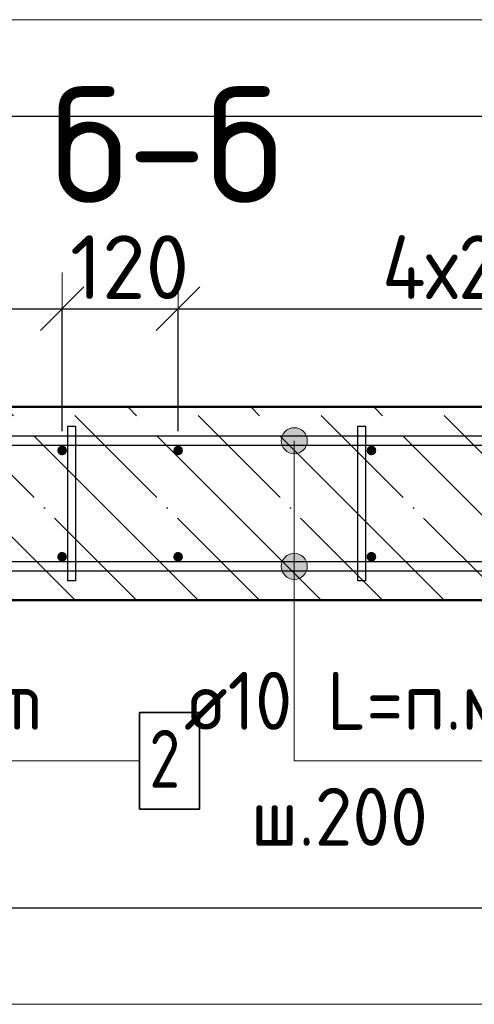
# Model space of a CAD drawing. Header units: millimetres. Extents: x 9402 to 69898, y -2829 to 22870.
# Tile 8 of 69: x 13699 to 14169, y 4884 to 5903. Entities that reach past the tile are written whole.
import ezdxf

# ---------------------------------------------------------------- set-up
doc = ezdxf.new("R2010")
doc.units = ezdxf.units.MM
doc.header["$PDMODE"] = 65
doc.linetypes.add('______11', pattern=[150, 120, -15, 0, -15])
doc.linetypes.add('______5', pattern=[330, 240, -30, 30, -30])
for name, color, linetype, lineweight in [('Standard', 7, 'Continuous', 25), ('Арм.стержн. вертикальными 1', 22, 'Continuous', 35), ('Арм.стержн.горизонт. 1', 180, 'Continuous', 35), ('Размерная линия_ общее', 7, 'Continuous', 13)]:
    doc.layers.add(name, color=color, linetype=linetype, lineweight=lineweight)
doc.layers.add('Арм.стержн.Стяжки', color=7, linetype='Continuous', lineweight=35, true_color=0x501e0f)
doc.styles.add('ISOCPEUR', font='ISOCPEUR')
doc.dimstyles.new('DIMSTYLE_4', dxfattribs={"dimtxt": 66, "dimasz": 75, "dimexe": 0, "dimexo": 0, "dimgap": 33, "dimtad": 2, "dimdec": 0, "dimrnd": 5, "dimzin": 12, "dimdsep": 46, "dimtxsty": 'ISOCPEUR', "dimblk1": 'ALL_ML_STRICH', "dimblk2": 'ALL_ML_STRICH', "dimsah": 1, "dimcen": 0, "dimclrd": 7, "dimclre": 256, "dimclrt": 7, "dimadec": 0, "dimazin": 0, "dimtfac": 1, "dimtdec": 0, "dimtix": 1, "dimtmove": 2, "dimatfit": 3, "dimfxl": 0, "dimtvp": 1.2, "dimtzin": 0, "dimlwd": 0, "dimlwe": -3, "dimarcsym": 0})
doc.dimstyles.new('DIMSTYLE_5', dxfattribs={"dimtxt": 66, "dimasz": 75, "dimexe": 0, "dimexo": 0, "dimgap": 33, "dimtad": 2, "dimdec": 0, "dimrnd": 5, "dimzin": 12, "dimdsep": 46, "dimtxsty": 'ISOCPEUR', "dimblk1": 'ALL_ML_STRICH', "dimblk2": 'ALL_ML_STRICH', "dimsah": 1, "dimcen": 0, "dimclrd": 7, "dimclre": 256, "dimclrt": 7, "dimadec": 0, "dimazin": 0, "dimtfac": 1, "dimtdec": 0, "dimtix": 1, "dimtmove": 2, "dimatfit": 3, "dimfxl": 0, "dimtzin": 0, "dimlwd": 0, "dimlwe": -3, "dimarcsym": 0})

# ---------------------------------------------------------------- blocks, each defined once
blk = doc.blocks.new('ALL_ML_STRICH')
at = {"color": 0, "linetype": 'ByBlock', "lineweight": -2}
for p, q in [((0, -0.5), (0, 0.5)), ((-0.3, -0.3), (0.3, 0.3)), ((-1, 0), (0.5, 0))]:
    blk.add_line(p, q, dxfattribs=at)
blk = doc.blocks.new('*D43')
at = {"layer": 'DEFPOINTS', "color": 7, "linetype": 'Continuous', "lineweight": 13, "transparency": 33554687}
for p in [(12942.9, 5604.1), (12942.9, 5457.4), (13742.9, 5457.4)]:
    blk.add_point(p, dxfattribs=at)
at = {"layer": 'Размерная линия_ общее', "color": 253, "linetype": 'Continuous', "lineweight": -2, "true_color": 0xa0a0a0, "transparency": 33554687}
for p, q in [((12942.9, 5477.4), (12942.9, 5604.1)), ((13742.9, 5477.4), (13742.9, 5604.1))]:
    blk.add_line(p, q, dxfattribs=at)
at = {"layer": 'Размерная линия_ общее', "color": 7, "linetype": 'Continuous', "lineweight": -2, "transparency": 33554687}
blk.add_line((12942.9, 5604.1), (13742.9, 5604.1), dxfattribs=at)
at = {"layer": 'Размерная линия_ общее', "color": 7, "linetype": 'Continuous', "lineweight": 13, "transparency": 33554687, "xscale": 75, "yscale": 75, "zscale": 75, "rotation": 180}
blk.add_blockref('ALL_ML_STRICH', (12942.9, 5604.1), dxfattribs=at)
at = {"layer": 'Размерная линия_ общее', "color": 7, "linetype": 'Continuous', "lineweight": 13, "transparency": 33554687, "xscale": 75, "yscale": 75, "zscale": 75}
blk.add_blockref('ALL_ML_STRICH', (13742.9, 5604.1), dxfattribs=at)
at = {"layer": 'Размерная линия_ общее', "color": 7, "linetype": 'Continuous', "lineweight": 13, "transparency": 33554687, "insert": (13153.9, 5680.1), "char_height": 66, "width": 3.3, "attachment_point": 1, "line_spacing_factor": 0.60241, "style": 'ISOCPEUR'}
blk.add_mtext('\\W0.91;4х200=800', dxfattribs=at)
blk = doc.blocks.new('*D44')
at = {"layer": 'DEFPOINTS', "color": 7, "linetype": 'Continuous', "lineweight": 13, "transparency": 33554687}
for p in [(13742.9, 5604.1), (13742.9, 5457.4), (13862.9, 5457.4)]:
    blk.add_point(p, dxfattribs=at)
at = {"layer": 'Размерная линия_ общее', "color": 253, "linetype": 'Continuous', "lineweight": -2, "true_color": 0xa0a0a0, "transparency": 33554687}
for p, q in [((13742.9, 5477.4), (13742.9, 5604.1)), ((13862.9, 5477.4), (13862.9, 5604.1))]:
    blk.add_line(p, q, dxfattribs=at)
at = {"layer": 'Размерная линия_ общее', "color": 7, "linetype": 'Continuous', "lineweight": -2, "transparency": 33554687}
blk.add_line((13742.9, 5604.1), (13862.9, 5604.1), dxfattribs=at)
at = {"layer": 'Размерная линия_ общее', "color": 7, "linetype": 'Continuous', "lineweight": 13, "transparency": 33554687, "xscale": 75, "yscale": 75, "zscale": 75, "rotation": 180}
blk.add_blockref('ALL_ML_STRICH', (13742.9, 5604.1), dxfattribs=at)
at = {"layer": 'Размерная линия_ общее', "color": 7, "linetype": 'Continuous', "lineweight": 13, "transparency": 33554687, "xscale": 75, "yscale": 75, "zscale": 75}
blk.add_blockref('ALL_ML_STRICH', (13862.9, 5604.1), dxfattribs=at)
at = {"layer": 'Размерная линия_ общее', "color": 7, "linetype": 'Continuous', "lineweight": 13, "transparency": 33554687, "insert": (13812.8, 5647.1), "char_height": 66, "width": 198, "attachment_point": 5, "style": 'ISOCPEUR'}
blk.add_mtext('\\A1;{120}', dxfattribs=at)
blk = doc.blocks.new('*D45')
at = {"layer": 'DEFPOINTS', "color": 7, "linetype": 'Continuous', "lineweight": 13, "transparency": 33554687}
for p in [(13862.9, 5604.1), (13862.9, 5457.4), (14662.9, 5457.4)]:
    blk.add_point(p, dxfattribs=at)
at = {"layer": 'Размерная линия_ общее', "color": 253, "linetype": 'Continuous', "lineweight": -2, "true_color": 0xa0a0a0, "transparency": 33554687}
for p, q in [((13862.9, 5477.4), (13862.9, 5604.1)), ((14662.9, 5477.4), (14662.9, 5604.1))]:
    blk.add_line(p, q, dxfattribs=at)
at = {"layer": 'Размерная линия_ общее', "color": 7, "linetype": 'Continuous', "lineweight": -2, "transparency": 33554687}
blk.add_line((13862.9, 5604.1), (14662.9, 5604.1), dxfattribs=at)
at = {"layer": 'Размерная линия_ общее', "color": 7, "linetype": 'Continuous', "lineweight": 13, "transparency": 33554687, "xscale": 75, "yscale": 75, "zscale": 75, "rotation": 180}
blk.add_blockref('ALL_ML_STRICH', (13862.9, 5604.1), dxfattribs=at)
at = {"layer": 'Размерная линия_ общее', "color": 7, "linetype": 'Continuous', "lineweight": 13, "transparency": 33554687, "xscale": 75, "yscale": 75, "zscale": 75}
blk.add_blockref('ALL_ML_STRICH', (14662.9, 5604.1), dxfattribs=at)
at = {"layer": 'Размерная линия_ общее', "color": 7, "linetype": 'Continuous', "lineweight": 13, "transparency": 33554687, "insert": (14073.9, 5680.1), "char_height": 66, "width": 3.3, "attachment_point": 1, "line_spacing_factor": 0.60241, "style": 'ISOCPEUR'}
blk.add_mtext('\\W0.91;4х200=800', dxfattribs=at)

msp = doc.modelspace()

# ---------------------------------------------------------------- hatches: boundary and pattern name
at = {"layer": 'Арм.стержн. вертикальными 1', "linetype": 'Continuous', "lineweight": 50, "transparency": 33554687}
for points in [[(13742.9, 5452.4), (13744.8, 5452.7), (13746.5, 5453.8), (13747.6, 5455.4), (13747.9, 5457.4), (13747.6, 5459.3), (13746.5, 5460.9), (13744.8, 5462), (13742.9, 5462.4), (13741, 5462), (13739.4, 5460.9), (13738.3, 5459.3), (13737.9, 5457.4), (13738.3, 5455.4), (13739.4, 5453.8), (13741, 5452.7)], [(13862.9, 5452.4), (13864.8, 5452.7), (13866.5, 5453.8), (13867.6, 5455.4), (13867.9, 5457.4), (13867.6, 5459.3), (13866.5, 5460.9), (13864.8, 5462), (13862.9, 5462.4), (13861, 5462), (13859.4, 5460.9), (13858.3, 5459.3), (13857.9, 5457.4), (13858.3, 5455.4), (13859.4, 5453.8), (13861, 5452.7)], [(14062.9, 5452.4), (14064.8, 5452.7), (14066.5, 5453.8), (14067.6, 5455.4), (14067.9, 5457.4), (14067.6, 5459.3), (14066.5, 5460.9), (14064.8, 5462), (14062.9, 5462.4), (14061, 5462), (14059.4, 5460.9), (14058.3, 5459.3), (14057.9, 5457.4), (14058.3, 5455.4), (14059.4, 5453.8), (14061, 5452.7)], [(13742.9, 5342.4), (13744.8, 5342.7), (13746.5, 5343.8), (13747.6, 5345.4), (13747.9, 5347.4), (13747.6, 5349.3), (13746.5, 5350.9), (13744.8, 5352), (13742.9, 5352.4), (13741, 5352), (13739.4, 5350.9), (13738.3, 5349.3), (13737.9, 5347.4), (13738.3, 5345.4), (13739.4, 5343.8), (13741, 5342.7)], [(13862.9, 5342.4), (13864.8, 5342.7), (13866.5, 5343.8), (13867.6, 5345.4), (13867.9, 5347.4), (13867.6, 5349.3), (13866.5, 5350.9), (13864.8, 5352), (13862.9, 5352.4), (13861, 5352), (13859.4, 5350.9), (13858.3, 5349.3), (13857.9, 5347.4), (13858.3, 5345.4), (13859.4, 5343.8), (13861, 5342.7)], [(14062.9, 5342.4), (14064.8, 5342.7), (14066.5, 5343.8), (14067.6, 5345.4), (14067.9, 5347.4), (14067.6, 5349.3), (14066.5, 5350.9), (14064.8, 5352), (14062.9, 5352.4), (14061, 5352), (14059.4, 5350.9), (14058.3, 5349.3), (14057.9, 5347.4), (14058.3, 5345.4), (14059.4, 5343.8), (14061, 5342.7)]]:
    msp.add_hatch(color=4, dxfattribs=at).paths.add_polyline_path(points)
at = {"layer": 'Арм.стержн.горизонт. 1', "linetype": 'Continuous', "lineweight": 13, "transparency": 33554687}
for points in [[(13969.6, 5467.4), (13996.6, 5467.4), (13994.7, 5474.1)], [(13969.6, 5467.4), (13994.7, 5474.1), (13971.5, 5474.1)], [(13969.6, 5467.4), (13996.6, 5467.4), (13994.7, 5474.1)], [(13969.6, 5467.4), (13994.7, 5474.1), (13971.5, 5474.1)], [(13969.6, 5467.4), (13996.6, 5467.4), (13994.7, 5474.1)], [(13969.6, 5467.4), (13994.7, 5474.1), (13971.5, 5474.1)], [(13969.6, 5467.4), (13996.6, 5467.4), (13994.7, 5474.1)], [(13969.6, 5467.4), (13994.7, 5474.1), (13971.5, 5474.1)], [(13969.6, 5467.4), (13996.6, 5467.4), (13994.7, 5474.1)], [(13969.6, 5467.4), (13994.7, 5474.1), (13971.5, 5474.1)], [(13971.5, 5474.1), (13994.7, 5474.1), (13989.9, 5479)], [(13971.5, 5474.1), (13989.9, 5479), (13976.4, 5479)], [(13971.5, 5474.1), (13994.7, 5474.1), (13989.9, 5479)], [(13971.5, 5474.1), (13989.9, 5479), (13976.4, 5479)], [(13971.5, 5474.1), (13994.7, 5474.1), (13989.9, 5479)], [(13971.5, 5474.1), (13989.9, 5479), (13976.4, 5479)], [(13971.5, 5474.1), (13994.7, 5474.1), (13989.9, 5479)], [(13971.5, 5474.1), (13989.9, 5479), (13976.4, 5479)], [(13971.5, 5474.1), (13994.7, 5474.1), (13989.9, 5479)], [(13971.5, 5474.1), (13989.9, 5479), (13976.4, 5479)], [(13976.4, 5479), (13989.9, 5479), (13983.1, 5480.9)], [(13976.4, 5479), (13989.9, 5479), (13983.1, 5480.9)], [(13976.4, 5479), (13989.9, 5479), (13983.1, 5480.9)], [(13976.4, 5479), (13989.9, 5479), (13983.1, 5480.9)], [(13976.4, 5479), (13989.9, 5479), (13983.1, 5480.9)], [(13971.5, 5460.6), (13996.6, 5467.4), (13969.6, 5467.4)], [(13971.5, 5460.6), (13996.6, 5467.4), (13969.6, 5467.4)], [(13971.5, 5460.6), (13996.6, 5467.4), (13969.6, 5467.4)], [(13971.5, 5460.6), (13996.6, 5467.4), (13969.6, 5467.4)], [(13971.5, 5460.6), (13996.6, 5467.4), (13969.6, 5467.4)], [(13971.5, 5460.6), (13994.7, 5460.6), (13996.6, 5467.4)], [(13971.5, 5460.6), (13994.7, 5460.6), (13996.6, 5467.4)], [(13971.5, 5460.6), (13994.7, 5460.6), (13996.6, 5467.4)], [(13971.5, 5460.6), (13994.7, 5460.6), (13996.6, 5467.4)], [(13971.5, 5460.6), (13994.7, 5460.6), (13996.6, 5467.4)], [(13976.4, 5455.7), (13994.7, 5460.6), (13971.5, 5460.6)], [(13976.4, 5455.7), (13994.7, 5460.6), (13971.5, 5460.6)], [(13976.4, 5455.7), (13994.7, 5460.6), (13971.5, 5460.6)], [(13976.4, 5455.7), (13994.7, 5460.6), (13971.5, 5460.6)], [(13976.4, 5455.7), (13994.7, 5460.6), (13971.5, 5460.6)], [(13976.4, 5455.7), (13989.9, 5455.7), (13994.7, 5460.6)], [(13976.4, 5455.7), (13989.9, 5455.7), (13994.7, 5460.6)], [(13976.4, 5455.7), (13989.9, 5455.7), (13994.7, 5460.6)], [(13976.4, 5455.7), (13989.9, 5455.7), (13994.7, 5460.6)], [(13976.4, 5455.7), (13989.9, 5455.7), (13994.7, 5460.6)], [(13989.9, 5455.7), (13976.4, 5455.7), (13983.1, 5453.9)], [(13989.9, 5455.7), (13976.4, 5455.7), (13983.1, 5453.9)], [(13989.9, 5455.7), (13976.4, 5455.7), (13983.1, 5453.9)], [(13989.9, 5455.7), (13976.4, 5455.7), (13983.1, 5453.9)], [(13989.9, 5455.7), (13976.4, 5455.7), (13983.1, 5453.9)], [(13976.4, 5349), (13989.9, 5349), (13983.1, 5350.9)], [(13976.4, 5349), (13989.9, 5349), (13983.1, 5350.9)], [(13976.4, 5349), (13989.9, 5349), (13983.1, 5350.9)], [(13976.4, 5349), (13989.9, 5349), (13983.1, 5350.9)], [(13976.4, 5349), (13989.9, 5349), (13983.1, 5350.9)], [(13969.6, 5337.4), (13996.6, 5337.4), (13994.7, 5344.1)], [(13969.6, 5337.4), (13994.7, 5344.1), (13971.5, 5344.1)], [(13969.6, 5337.4), (13996.6, 5337.4), (13994.7, 5344.1)], [(13969.6, 5337.4), (13994.7, 5344.1), (13971.5, 5344.1)], [(13969.6, 5337.4), (13996.6, 5337.4), (13994.7, 5344.1)], [(13969.6, 5337.4), (13994.7, 5344.1), (13971.5, 5344.1)], [(13969.6, 5337.4), (13996.6, 5337.4), (13994.7, 5344.1)], [(13969.6, 5337.4), (13994.7, 5344.1), (13971.5, 5344.1)], [(13969.6, 5337.4), (13996.6, 5337.4), (13994.7, 5344.1)], [(13969.6, 5337.4), (13994.7, 5344.1), (13971.5, 5344.1)], [(13971.5, 5344.1), (13994.7, 5344.1), (13989.9, 5349)], [(13971.5, 5344.1), (13989.9, 5349), (13976.4, 5349)], [(13971.5, 5344.1), (13994.7, 5344.1), (13989.9, 5349)], [(13971.5, 5344.1), (13989.9, 5349), (13976.4, 5349)], [(13971.5, 5344.1), (13994.7, 5344.1), (13989.9, 5349)], [(13971.5, 5344.1), (13989.9, 5349), (13976.4, 5349)], [(13971.5, 5344.1), (13994.7, 5344.1), (13989.9, 5349)], [(13971.5, 5344.1), (13989.9, 5349), (13976.4, 5349)], [(13971.5, 5344.1), (13994.7, 5344.1), (13989.9, 5349)], [(13971.5, 5344.1), (13989.9, 5349), (13976.4, 5349)], [(13971.5, 5330.6), (13996.6, 5337.4), (13969.6, 5337.4)], [(13971.5, 5330.6), (13996.6, 5337.4), (13969.6, 5337.4)], [(13971.5, 5330.6), (13996.6, 5337.4), (13969.6, 5337.4)], [(13971.5, 5330.6), (13996.6, 5337.4), (13969.6, 5337.4)], [(13971.5, 5330.6), (13996.6, 5337.4), (13969.6, 5337.4)], [(13971.5, 5330.6), (13994.7, 5330.6), (13996.6, 5337.4)], [(13971.5, 5330.6), (13994.7, 5330.6), (13996.6, 5337.4)], [(13971.5, 5330.6), (13994.7, 5330.6), (13996.6, 5337.4)], [(13971.5, 5330.6), (13994.7, 5330.6), (13996.6, 5337.4)], [(13971.5, 5330.6), (13994.7, 5330.6), (13996.6, 5337.4)], [(13976.4, 5325.7), (13994.7, 5330.6), (13971.5, 5330.6)], [(13976.4, 5325.7), (13994.7, 5330.6), (13971.5, 5330.6)], [(13976.4, 5325.7), (13994.7, 5330.6), (13971.5, 5330.6)], [(13976.4, 5325.7), (13994.7, 5330.6), (13971.5, 5330.6)], [(13976.4, 5325.7), (13994.7, 5330.6), (13971.5, 5330.6)], [(13976.4, 5325.7), (13989.9, 5325.7), (13994.7, 5330.6)], [(13976.4, 5325.7), (13989.9, 5325.7), (13994.7, 5330.6)], [(13976.4, 5325.7), (13989.9, 5325.7), (13994.7, 5330.6)], [(13976.4, 5325.7), (13989.9, 5325.7), (13994.7, 5330.6)], [(13976.4, 5325.7), (13989.9, 5325.7), (13994.7, 5330.6)], [(13989.9, 5325.7), (13976.4, 5325.7), (13983.1, 5323.9)], [(13989.9, 5325.7), (13976.4, 5325.7), (13983.1, 5323.9)], [(13989.9, 5325.7), (13976.4, 5325.7), (13983.1, 5323.9)], [(13989.9, 5325.7), (13976.4, 5325.7), (13983.1, 5323.9)], [(13989.9, 5325.7), (13976.4, 5325.7), (13983.1, 5323.9)]]:
    msp.add_hatch(color=7, dxfattribs=at).paths.add_polyline_path(points)

# ---------------------------------------------------------------- linework, layer by layer
at = {"color": 52, "linetype": 'Continuous', "lineweight": -3, "transparency": 33554687}
for p, q in [((14958.8, 5803.2), (12603, 5803.2)), ((14958.8, 5803.2), (12603, 5803.2)), ((12603, 4984.1), (14958.8, 4984.1)), ((12603, 4984.1), (14958.8, 4984.1))]:
    msp.add_line(p, q, dxfattribs=at)
at = {"layer": 'Standard', "color": 7, "linetype": 'Continuous', "lineweight": 50, "transparency": 33554687}
for p, q in [((14702.9, 5502.4), (12902.9, 5502.4)), ((12902.9, 5302.4), (14702.9, 5302.4))]:
    msp.add_line(p, q, dxfattribs=at)
at = {"layer": 'Standard', "color": 7, "linetype": '______5', "lineweight": -3, "transparency": 33554687}
for p, q in [((13756.3, 5302.4), (13556.3, 5502.4)), ((13883.6, 5302.4), (13683.6, 5502.4)), ((14010.9, 5302.4), (13810.9, 5502.4)), ((14138.2, 5302.4), (13938.2, 5502.4)), ((14265.4, 5302.4), (14065.4, 5502.4))]:
    msp.add_line(p, q, dxfattribs=at)
at = {"layer": 'Standard', "color": 7, "linetype": '______11', "lineweight": -3, "transparency": 33554687}
for p, q in [((13820, 5302.4), (13620, 5502.4)), ((13947.2, 5302.4), (13747.2, 5502.4)), ((14074.5, 5302.4), (13874.5, 5502.4)), ((14201.8, 5302.4), (14001.8, 5502.4)), ((14329.1, 5302.4), (14129.1, 5502.4))]:
    msp.add_line(p, q, dxfattribs=at)
at = {"layer": 'Standard', "color": 7, "linetype": 'Continuous', "lineweight": 13, "transparency": 33554687}
msp.add_lwpolyline([(12503, 5903.2), (12503, 4884.1), (15058.8, 4884.1), (15058.8, 5903.2), (12503, 5903.2)], dxfattribs=at)
at = {"layer": 'Арм.стержн. вертикальными 1', "color": 7, "linetype": 'Continuous', "lineweight": 13, "transparency": 33554687}
msp.add_line((13415.1, 5136.2), (13823.1, 5136.2), dxfattribs=at)
at = {"layer": 'Арм.стержн. вертикальными 1', "color": 7, "linetype": 'Continuous', "lineweight": 35, "transparency": 33554687}
msp.add_lwpolyline([(13823.1, 5086.2), (13885.1, 5086.2), (13885.1, 5186.2), (13823.1, 5186.2), (13823.1, 5086.2)], dxfattribs=at)
at = {"layer": 'Арм.стержн.горизонт. 1', "color": 7, "linetype": 'Continuous', "lineweight": 13, "transparency": 33554687}
for p, q in [((13983.1, 5480.9), (13983.1, 5480.9)), ((13983.1, 5480.9), (13983.1, 5480.9)), ((13983.1, 5480.9), (13983.1, 5480.9)), ((13983.1, 5480.9), (13983.1, 5480.9)), ((13983.1, 5480.9), (13983.1, 5480.9)), ((13969.6, 5467.4), (13969.6, 5467.4)), ((13969.6, 5467.4), (13969.6, 5467.4)), ((13969.6, 5467.4), (13969.6, 5467.4)), ((13969.6, 5467.4), (13969.6, 5467.4)), ((13969.6, 5467.4), (13969.6, 5467.4)), ((13983.1, 5136.2), (13983.1, 5467.4)), ((13983.1, 5136.2), (13983.1, 5467.4)), ((13983.1, 5136.2), (13983.1, 5467.4)), ((13983.1, 5136.2), (13983.1, 5467.4)), ((13983.1, 5136.2), (13983.1, 5467.4)), ((13996.6, 5467.4), (13996.6, 5467.4)), ((13996.6, 5467.4), (13996.6, 5467.4)), ((13996.6, 5467.4), (13996.6, 5467.4)), ((13996.6, 5467.4), (13996.6, 5467.4)), ((13996.6, 5467.4), (13996.6, 5467.4)), ((13983.1, 5453.9), (13983.1, 5453.9)), ((13983.1, 5453.9), (13983.1, 5453.9)), ((13983.1, 5453.9), (13983.1, 5453.9)), ((13983.1, 5453.9), (13983.1, 5453.9)), ((13983.1, 5453.9), (13983.1, 5453.9)), ((13983.1, 5350.9), (13983.1, 5350.9)), ((13983.1, 5350.9), (13983.1, 5350.9)), ((13983.1, 5350.9), (13983.1, 5350.9)), ((13983.1, 5350.9), (13983.1, 5350.9)), ((13983.1, 5350.9), (13983.1, 5350.9)), ((13969.6, 5337.4), (13969.6, 5337.4)), ((13969.6, 5337.4), (13969.6, 5337.4)), ((13969.6, 5337.4), (13969.6, 5337.4)), ((13969.6, 5337.4), (13969.6, 5337.4)), ((13969.6, 5337.4), (13969.6, 5337.4)), ((13983.1, 5136.2), (13983.1, 5337.4)), ((13983.1, 5136.2), (13983.1, 5337.4)), ((13983.1, 5136.2), (13983.1, 5337.4)), ((13983.1, 5136.2), (13983.1, 5337.4)), ((13983.1, 5136.2), (13983.1, 5337.4)), ((13996.6, 5337.4), (13996.6, 5337.4)), ((13996.6, 5337.4), (13996.6, 5337.4)), ((13996.6, 5337.4), (13996.6, 5337.4)), ((13996.6, 5337.4), (13996.6, 5337.4)), ((13996.6, 5337.4), (13996.6, 5337.4)), ((13983.1, 5323.9), (13983.1, 5323.9)), ((13983.1, 5323.9), (13983.1, 5323.9)), ((13983.1, 5323.9), (13983.1, 5323.9)), ((13983.1, 5323.9), (13983.1, 5323.9)), ((13983.1, 5323.9), (13983.1, 5323.9)), ((13983.1, 5136.2), (14271.1, 5136.2))]:
    msp.add_line(p, q, dxfattribs=at)
at = {"layer": 'Арм.стержн.горизонт. 1', "color": 4, "linetype": 'Continuous', "lineweight": 25, "transparency": 33554687}
for points in [[(12932.9, 5472.4), (14672.9, 5472.4), (14672.9, 5462.4), (12932.9, 5462.4), (12932.9, 5472.4)], [(12932.9, 5472.4), (14672.9, 5472.4), (14672.9, 5462.4), (12932.9, 5462.4), (12932.9, 5472.4)], [(12932.9, 5472.4), (14672.9, 5472.4), (14672.9, 5462.4), (12932.9, 5462.4), (12932.9, 5472.4)], [(12932.9, 5472.4), (14672.9, 5472.4), (14672.9, 5462.4), (12932.9, 5462.4), (12932.9, 5472.4)], [(12932.9, 5472.4), (14672.9, 5472.4), (14672.9, 5462.4), (12932.9, 5462.4), (12932.9, 5472.4)], [(12932.9, 5342.4), (14672.9, 5342.4), (14672.9, 5332.4), (12932.9, 5332.4), (12932.9, 5342.4)], [(12932.9, 5342.4), (14672.9, 5342.4), (14672.9, 5332.4), (12932.9, 5332.4), (12932.9, 5342.4)], [(12932.9, 5342.4), (14672.9, 5342.4), (14672.9, 5332.4), (12932.9, 5332.4), (12932.9, 5342.4)], [(12932.9, 5342.4), (14672.9, 5342.4), (14672.9, 5332.4), (12932.9, 5332.4), (12932.9, 5342.4)], [(12932.9, 5342.4), (14672.9, 5342.4), (14672.9, 5332.4), (12932.9, 5332.4), (12932.9, 5342.4)]]:
    msp.add_lwpolyline(points, dxfattribs=at)
at = {"layer": 'Арм.стержн.горизонт. 1', "color": 7, "linetype": 'Continuous', "lineweight": 13, "transparency": 33554687}
for centre in [(13983.1, 5467.4), (13983.1, 5467.4), (13983.1, 5467.4), (13983.1, 5467.4), (13983.1, 5467.4), (13983.1, 5337.4), (13983.1, 5337.4), (13983.1, 5337.4), (13983.1, 5337.4), (13983.1, 5337.4)]:
    msp.add_circle(centre, 13.5, dxfattribs=at)
at = {"layer": 'Арм.стержн.Стяжки', "color": 40, "linetype": 'Continuous', "lineweight": 25, "transparency": 33554687}
for points in [[(13748.9, 5322.4), (13748.9, 5482.4), (13756.9, 5482.4), (13756.9, 5322.4), (13748.9, 5322.4)], [(13748.9, 5322.4), (13748.9, 5482.4), (13756.9, 5482.4), (13756.9, 5322.4), (13748.9, 5322.4)], [(14048.9, 5322.4), (14048.9, 5482.4), (14056.9, 5482.4), (14056.9, 5322.4), (14048.9, 5322.4)], [(14048.9, 5322.4), (14048.9, 5482.4), (14056.9, 5482.4), (14056.9, 5322.4), (14048.9, 5322.4)], [(14048.9, 5322.4), (14048.9, 5482.4), (14056.9, 5482.4), (14056.9, 5322.4), (14048.9, 5322.4)]]:
    msp.add_lwpolyline(points, dxfattribs=at)

# ---------------------------------------------------------------- texts
at = {"layer": 'Standard', "color": 7, "linetype": 'Continuous', "lineweight": 13, "transparency": 33554687, "insert": (13731.5, 5773.7), "char_height": 120, "width": 306.783, "attachment_point": 4, "style": 'ISOCPEUR'}
msp.add_mtext('\\A1;{\\fISOCPEUR|i0|b0;\\H120.000000;\\W1.000000;\\C7;б-б}\\P', dxfattribs=at)
at = {"layer": 'Арм.стержн. вертикальными 1', "color": 7, "linetype": 'Continuous', "lineweight": 25, "transparency": 33554687, "char_height": 60, "attachment_point": 7, "style": 'ISOCPEUR'}
for s, insert, width in [('\\W0.94;ø10 L=4130mm ', (13241.1, 5168.2), 579.953), ('\\W0.78;2', (13833.1, 5108.2), 65.281)]:
    msp.add_mtext(s, dxfattribs=dict(at, insert=insert, width=width))
at = {"layer": 'Арм.стержн.горизонт. 1', "color": 7, "linetype": 'Continuous', "lineweight": 25, "transparency": 33554687, "char_height": 60, "attachment_point": 7, "style": 'ISOCPEUR'}
for s, insert, width in [('\\W0.94;ø10 L=п.м.', (13869.1, 5168.2), 399.966), ('\\W0.95;ш.200 ', (13938.1, 5048.2), 262.399)]:
    msp.add_mtext(s, dxfattribs=dict(at, insert=insert, width=width))

# ---------------------------------------------------------------- dimensions: what is measured, and where the dimension line sits
at = {"layer": 'Размерная линия_ общее', "color": 7, "linetype": 'Continuous', "lineweight": 13, "transparency": 33554687}
dim = msp.add_linear_dim(base=(13862.9, 5604.1), p1=(13742.9, 5477.4), p2=(13862.9, 5477.4), dimstyle='DIMSTYLE_4', override={"dimpost": '<>', "dimclrd": 7, "dimclre": 253, "dimclrt": 7, "dimlwd": 0, "dimlwe": 65533}, dxfattribs=at)
dim.commit()
dim.dimension.update_dxf_attribs({"geometry": '*D44', "text_midpoint": (13812.8, 5647.1), "dimtype": 160})
for base, p1, p2, picture, middle in [((13742.9, 5604.1), (12942.9, 5477.4), (13742.9, 5477.4), '*D43', (13342.9, 5637.1)), ((14662.9, 5604.1), (13862.9, 5477.4), (14662.9, 5477.4), '*D45', (14262.9, 5637.1))]:
    dim = msp.add_linear_dim(base=base, p1=p1, p2=p2, text='\\W0.91;4х200=800', dimstyle='DIMSTYLE_5', override={"dimpost": '<>', "dimclrd": 7, "dimclre": 253, "dimclrt": 7, "dimlwd": 0, "dimlwe": 65533}, dxfattribs=at)
    dim.commit()
    dim.dimension.update_dxf_attribs({"geometry": picture, "text_midpoint": middle, "dimtype": 160})

doc.saveas('drawing.dxf')
